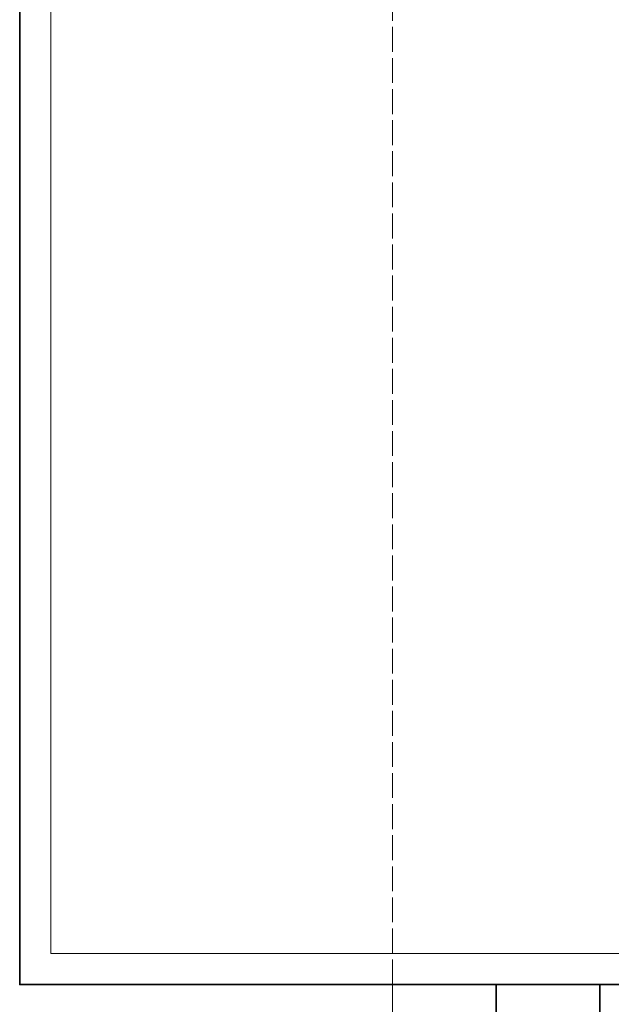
# Model space of a CAD drawing. Header units: inches. Extents: x 44881 to 156022, y 58140 to 83978.
# Tile 5 of 256: x 92867 to 93152, y 72186 to 72661. Entities that reach past the tile are written whole.
import ezdxf

# ---------------------------------------------------------------- set-up
doc = ezdxf.new("R2010")
doc.units = ezdxf.units.IN
doc.linetypes.add('ACAD_ISO02W100', pattern=[15, 12, -3])
for name, color, linetype, lineweight in [('!_A_01_TENKÁ', 8, 'Continuous', 13), ('!_A_03_ČIARKOVANÁ', 41, 'ACAD_ISO02W100', 13), ('A-WALL', 113, 'Continuous', 18)]:
    doc.layers.add(name, color=color, linetype=linetype, lineweight=lineweight)
doc.layers.add('!_A_52_NOVÉ KCIE', color=7, linetype='Continuous', lineweight=13, true_color=0xa30000)

msp = doc.modelspace()

# ---------------------------------------------------------------- linework, layer by layer
at = {"layer": '!_A_01_TENKÁ', "color": 14, "true_color": 0xa30000}
msp.add_lwpolyline([(92881.54, 76488.78), (92881.54, 72210.78), (93261.54, 72210.78)], dxfattribs=at)
at = {"layer": '!_A_03_ČIARKOVANÁ'}
msp.add_lwpolyline([(93046.54, 72195.78), (93046.54, 76358.78)], dxfattribs=at)
at = {"layer": '!_A_52_NOVÉ KCIE', "lineweight": 35}
msp.add_lwpolyline([(92866.54, 76488.78), (92866.54, 72195.78), (93326.54, 72195.78), (93326.54, 72445.72)], dxfattribs=at)
msp.add_lwpolyline([(93096.54, 72195.78), (93146.54, 72195.78), (93146.54, 72115.78), (93096.54, 72115.78)], close=True, dxfattribs=at)
at = {"layer": 'A-WALL', "color": 7}
for p in [(93046.54, 71068.78), (93326.54, 72195.78)]:
    msp.add_line(p, (93046.54, 72195.78), dxfattribs=at)

doc.saveas('drawing.dxf')
